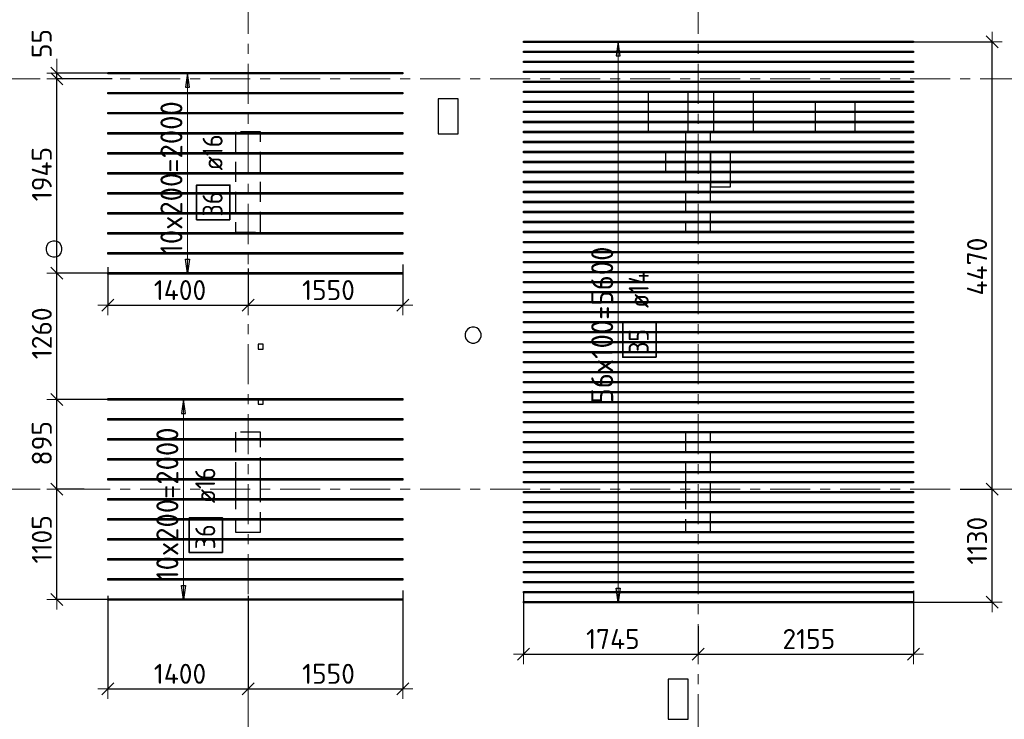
# Model space of a CAD drawing. Header units: metres. Extents: x -38 to 100, y -15 to 19.
# Tile 24 of 63: x 35 to 45, y 1 to 8. Entities that reach past the tile are written whole.
import ezdxf

# ---------------------------------------------------------------- set-up
doc = ezdxf.new("R2010")
doc.units = ezdxf.units.M
doc.header["$PDMODE"] = 65
for name, pattern in [('______11', [0.5, 0.4, -0.05, 0, -0.05]), ('______2', [0.27, 0.2, -0.07]), ('______5', [1.1, 0.8, -0.1, 0.1, -0.1])]:
    doc.linetypes.add(name, pattern=pattern)
for name, color, linetype, lineweight in [('XR$2$Осевая линия (1)', 7, '______5', 13), ('XR$3$Перекрытие (1)', 7, 'Continuous', 35), ('XR$3$Размерная линия (1)', 7, 'Continuous', 13), ('XR$5$Стена (1)', 7, 'Continuous', 35)]:
    doc.layers.add(name, color=color, linetype=linetype, lineweight=lineweight)
doc.layers.add('XR$3$Арм.стержн.Доп. Арм верхн.зоны Х', color=7, linetype='Continuous', lineweight=35, true_color=0x8c8cff)
doc.styles.add('ISOCPEUR', font='txt')
doc.dimstyles.new('DIMSTYLE_3', dxfattribs={"dimtxt": 0.2, "dimasz": 0.2, "dimexe": 0, "dimexo": 0, "dimgap": 0.1, "dimtad": 2, "dimdec": 0, "dimlfac": 1000, "dimrnd": 5, "dimzin": 12, "dimdsep": 46, "dimtxsty": 'ISOCPEUR', "dimblk1": 'ALL_ML_STRICH', "dimblk2": 'ALL_ML_STRICH', "dimsah": 1, "dimcen": 0, "dimclrd": 7, "dimclre": 256, "dimclrt": 7, "dimadec": 0, "dimazin": 0, "dimtfac": 1, "dimtdec": 0, "dimtix": 1, "dimtmove": 2, "dimatfit": 3, "dimfxl": 0, "dimtzin": 0, "dimlwd": 0, "dimlwe": -3, "dimarcsym": 0})
doc.dimstyles.new('DIMSTYLE_6', dxfattribs={"dimtxt": 0.2, "dimasz": 0.2, "dimexe": 0, "dimexo": 0, "dimgap": 0.1, "dimtad": 2, "dimdec": 0, "dimlfac": 1000, "dimrnd": 5, "dimzin": 12, "dimdsep": 46, "dimtxsty": 'ISOCPEUR', "dimblk1": 'ALL_ML_STRICH', "dimblk2": 'ALL_ML_STRICH', "dimsah": 1, "dimcen": 0, "dimclrd": 7, "dimclre": 256, "dimclrt": 7, "dimadec": 0, "dimazin": 0, "dimtfac": 1, "dimtdec": 0, "dimtix": 1, "dimtmove": 2, "dimatfit": 3, "dimfxl": 0, "dimtvp": 1.2, "dimtzin": 0, "dimlwd": 0, "dimlwe": -3, "dimarcsym": 0})

# ---------------------------------------------------------------- blocks, each defined once
blk = doc.blocks.new('ALL_ML_STRICH')
at = {"color": 0, "linetype": 'ByBlock', "lineweight": -2}
for p, q in [((0, -0.5), (0, 0.5)), ((-1, 0), (0.5, 0)), ((-0.3, -0.3), (0.3, 0.3))]:
    blk.add_line(p, q, dxfattribs=at)
blk = doc.blocks.new('*D47')
at = {"layer": 'DEFPOINTS', "color": 7, "linetype": 'Continuous', "lineweight": 13, "transparency": 33554687}
for p in [(44.0908, 3.3), (43.5117, 2.1698), (44.3903, 2.1698)]:
    blk.add_point(p, dxfattribs=at)
at = {"layer": 'XR$3$Размерная линия (1)', "color": 9, "linetype": 'Continuous', "lineweight": -2, "true_color": 0xc7c7c7, "transparency": 33554687}
for p, q in [((44.0708, 3.3), (44.3903, 3.3)), ((43.5317, 2.1698), (44.3903, 2.1698))]:
    blk.add_line(p, q, dxfattribs=at)
at = {"layer": 'XR$3$Размерная линия (1)', "color": 7, "linetype": 'Continuous', "lineweight": -2, "transparency": 33554687}
blk.add_line((44.3903, 2.1698), (44.3903, 3.3), dxfattribs=at)
at = {"layer": 'XR$3$Размерная линия (1)', "color": 7, "linetype": 'Continuous', "lineweight": 13, "transparency": 33554687, "xscale": 0.2, "yscale": 0.2, "zscale": 0.2}
for p, rotation in [((44.3903, 3.3), 90), ((44.3903, 2.1698), 270)]:
    blk.add_blockref('ALL_ML_STRICH', p, dxfattribs=dict(at, rotation=rotation))
at = {"layer": 'XR$3$Размерная линия (1)', "color": 7, "linetype": 'Continuous', "lineweight": 13, "transparency": 33554687, "insert": (44.2403, 2.7849), "char_height": 0.2, "width": 0.8, "attachment_point": 5, "rotation": 90, "style": 'ISOCPEUR'}
blk.add_mtext('\\A1;{1130}', dxfattribs=at)
blk = doc.blocks.new('*D48')
at = {"layer": 'DEFPOINTS', "color": 7, "linetype": 'Continuous', "lineweight": 13, "transparency": 33554687}
for p in [(43.4942, 7.7698), (44.0908, 3.3), (44.3903, 3.3)]:
    blk.add_point(p, dxfattribs=at)
at = {"layer": 'XR$3$Размерная линия (1)', "color": 9, "linetype": 'Continuous', "lineweight": -2, "true_color": 0xc7c7c7, "transparency": 33554687}
for p, q in [((43.5142, 7.7698), (44.3903, 7.7698)), ((44.0708, 3.3), (44.3903, 3.3))]:
    blk.add_line(p, q, dxfattribs=at)
at = {"layer": 'XR$3$Размерная линия (1)', "color": 7, "linetype": 'Continuous', "lineweight": -2, "transparency": 33554687}
blk.add_line((44.3903, 3.3), (44.3903, 7.7698), dxfattribs=at)
at = {"layer": 'XR$3$Размерная линия (1)', "color": 7, "linetype": 'Continuous', "lineweight": 13, "transparency": 33554687, "xscale": 0.2, "yscale": 0.2, "zscale": 0.2}
for p, rotation in [((44.3903, 7.7698), 90), ((44.3903, 3.3), 270)]:
    blk.add_blockref('ALL_ML_STRICH', p, dxfattribs=dict(at, rotation=rotation))
at = {"layer": 'XR$3$Размерная линия (1)', "color": 7, "linetype": 'Continuous', "lineweight": 13, "transparency": 33554687, "insert": (44.2403, 5.5249), "char_height": 0.2, "width": 0.8, "attachment_point": 5, "rotation": 90, "style": 'ISOCPEUR'}
blk.add_mtext('\\A1;{4470}', dxfattribs=at)
blk = doc.blocks.new('*D49')
at = {"layer": 'DEFPOINTS', "color": 7, "linetype": 'Continuous', "lineweight": 13, "transparency": 33554687}
for p in [(39.7057, 2.2935), (41.45, 1.9515), (39.7057, 1.6522)]:
    blk.add_point(p, dxfattribs=at)
at = {"layer": 'XR$3$Размерная линия (1)', "color": 9, "linetype": 'Continuous', "lineweight": -2, "true_color": 0xc7c7c7, "transparency": 33554687}
for p, q in [((39.7057, 2.2735), (39.7057, 1.6522)), ((41.45, 1.9315), (41.45, 1.6522))]:
    blk.add_line(p, q, dxfattribs=at)
at = {"layer": 'XR$3$Размерная линия (1)', "color": 7, "linetype": 'Continuous', "lineweight": -2, "transparency": 33554687}
blk.add_line((39.7057, 1.6522), (41.45, 1.6522), dxfattribs=at)
at = {"layer": 'XR$3$Размерная линия (1)', "color": 7, "linetype": 'Continuous', "lineweight": 13, "transparency": 33554687, "xscale": 0.2, "yscale": 0.2, "zscale": 0.2, "rotation": 180}
blk.add_blockref('ALL_ML_STRICH', (39.7057, 1.6522), dxfattribs=at)
at = {"layer": 'XR$3$Размерная линия (1)', "color": 7, "linetype": 'Continuous', "lineweight": 13, "transparency": 33554687, "xscale": 0.2, "yscale": 0.2, "zscale": 0.2}
blk.add_blockref('ALL_ML_STRICH', (41.45, 1.6522), dxfattribs=at)
at = {"layer": 'XR$3$Размерная линия (1)', "color": 7, "linetype": 'Continuous', "lineweight": 13, "transparency": 33554687, "insert": (40.5978, 1.8022), "char_height": 0.2, "width": 0.8, "attachment_point": 5, "style": 'ISOCPEUR'}
blk.add_mtext('\\A1;{1745}', dxfattribs=at)
blk = doc.blocks.new('*D50')
at = {"layer": 'DEFPOINTS', "color": 7, "linetype": 'Continuous', "lineweight": 13, "transparency": 33554687}
for p in [(43.6057, 2.3042), (41.45, 1.9515), (41.45, 1.6522)]:
    blk.add_point(p, dxfattribs=at)
at = {"layer": 'XR$3$Размерная линия (1)', "color": 9, "linetype": 'Continuous', "lineweight": -2, "true_color": 0xc7c7c7, "transparency": 33554687}
for p, q in [((43.6057, 2.2842), (43.6057, 1.6522)), ((41.45, 1.9315), (41.45, 1.6522))]:
    blk.add_line(p, q, dxfattribs=at)
at = {"layer": 'XR$3$Размерная линия (1)', "color": 7, "linetype": 'Continuous', "lineweight": -2, "transparency": 33554687}
blk.add_line((41.45, 1.6522), (43.6057, 1.6522), dxfattribs=at)
at = {"layer": 'XR$3$Размерная линия (1)', "color": 7, "linetype": 'Continuous', "lineweight": 13, "transparency": 33554687, "xscale": 0.2, "yscale": 0.2, "zscale": 0.2, "rotation": 180}
blk.add_blockref('ALL_ML_STRICH', (41.45, 1.6522), dxfattribs=at)
at = {"layer": 'XR$3$Размерная линия (1)', "color": 7, "linetype": 'Continuous', "lineweight": 13, "transparency": 33554687, "xscale": 0.2, "yscale": 0.2, "zscale": 0.2}
blk.add_blockref('ALL_ML_STRICH', (43.6057, 1.6522), dxfattribs=at)
at = {"layer": 'XR$3$Размерная линия (1)', "color": 7, "linetype": 'Continuous', "lineweight": 13, "transparency": 33554687, "insert": (42.5578, 1.8022), "char_height": 0.2, "width": 0.8, "attachment_point": 5, "style": 'ISOCPEUR'}
blk.add_mtext('\\A1;{2155}', dxfattribs=at)
blk = doc.blocks.new('*D51')
at = {"layer": 'DEFPOINTS', "color": 7, "linetype": 'Continuous', "lineweight": 13, "transparency": 33554687}
for p in [(35.548, 2.2533), (36.95, 2.2533), (35.548, 1.3046)]:
    blk.add_point(p, dxfattribs=at)
at = {"layer": 'XR$3$Размерная линия (1)', "color": 9, "linetype": 'Continuous', "lineweight": -2, "true_color": 0xc7c7c7, "transparency": 33554687}
for p, q in [((35.548, 2.2333), (35.548, 1.3046)), ((36.95, 2.2333), (36.95, 1.3046))]:
    blk.add_line(p, q, dxfattribs=at)
at = {"layer": 'XR$3$Размерная линия (1)', "color": 7, "linetype": 'Continuous', "lineweight": -2, "transparency": 33554687}
blk.add_line((35.548, 1.3046), (36.95, 1.3046), dxfattribs=at)
at = {"layer": 'XR$3$Размерная линия (1)', "color": 7, "linetype": 'Continuous', "lineweight": 13, "transparency": 33554687, "xscale": 0.2, "yscale": 0.2, "zscale": 0.2, "rotation": 180}
blk.add_blockref('ALL_ML_STRICH', (35.548, 1.3046), dxfattribs=at)
at = {"layer": 'XR$3$Размерная линия (1)', "color": 7, "linetype": 'Continuous', "lineweight": 13, "transparency": 33554687, "xscale": 0.2, "yscale": 0.2, "zscale": 0.2}
blk.add_blockref('ALL_ML_STRICH', (36.95, 1.3046), dxfattribs=at)
at = {"layer": 'XR$3$Размерная линия (1)', "color": 7, "linetype": 'Continuous', "lineweight": 13, "transparency": 33554687, "insert": (36.269, 1.4546), "char_height": 0.2, "width": 0.8, "attachment_point": 5, "style": 'ISOCPEUR'}
blk.add_mtext('\\A1;{1400}', dxfattribs=at)
blk = doc.blocks.new('*D52')
at = {"layer": 'DEFPOINTS', "color": 7, "linetype": 'Continuous', "lineweight": 13, "transparency": 33554687}
for p in [(38.498, 2.3067), (36.95, 2.2533), (36.95, 1.3046)]:
    blk.add_point(p, dxfattribs=at)
at = {"layer": 'XR$3$Размерная линия (1)', "color": 9, "linetype": 'Continuous', "lineweight": -2, "true_color": 0xc7c7c7, "transparency": 33554687}
for p, q in [((38.498, 2.2867), (38.498, 1.3046)), ((36.95, 2.2333), (36.95, 1.3046))]:
    blk.add_line(p, q, dxfattribs=at)
at = {"layer": 'XR$3$Размерная линия (1)', "color": 7, "linetype": 'Continuous', "lineweight": -2, "transparency": 33554687}
blk.add_line((36.95, 1.3046), (38.498, 1.3046), dxfattribs=at)
at = {"layer": 'XR$3$Размерная линия (1)', "color": 7, "linetype": 'Continuous', "lineweight": 13, "transparency": 33554687, "xscale": 0.2, "yscale": 0.2, "zscale": 0.2, "rotation": 180}
blk.add_blockref('ALL_ML_STRICH', (36.95, 1.3046), dxfattribs=at)
at = {"layer": 'XR$3$Размерная линия (1)', "color": 7, "linetype": 'Continuous', "lineweight": 13, "transparency": 33554687, "xscale": 0.2, "yscale": 0.2, "zscale": 0.2}
blk.add_blockref('ALL_ML_STRICH', (38.498, 1.3046), dxfattribs=at)
at = {"layer": 'XR$3$Размерная линия (1)', "color": 7, "linetype": 'Continuous', "lineweight": 13, "transparency": 33554687, "insert": (37.754, 1.4546), "char_height": 0.2, "width": 0.8, "attachment_point": 5, "style": 'ISOCPEUR'}
blk.add_mtext('\\A1;{1550}', dxfattribs=at)
blk = doc.blocks.new('*D53')
at = {"layer": 'DEFPOINTS', "color": 7, "linetype": 'Continuous', "lineweight": 13, "transparency": 33554687}
for p in [(35.548, 5.5402), (36.95, 5.5268), (35.548, 5.1393)]:
    blk.add_point(p, dxfattribs=at)
at = {"layer": 'XR$3$Размерная линия (1)', "color": 9, "linetype": 'Continuous', "lineweight": -2, "true_color": 0xc7c7c7, "transparency": 33554687}
for p, q in [((35.548, 5.5202), (35.548, 5.1393)), ((36.95, 5.5068), (36.95, 5.1393))]:
    blk.add_line(p, q, dxfattribs=at)
at = {"layer": 'XR$3$Размерная линия (1)', "color": 7, "linetype": 'Continuous', "lineweight": -2, "transparency": 33554687}
blk.add_line((35.548, 5.1393), (36.95, 5.1393), dxfattribs=at)
at = {"layer": 'XR$3$Размерная линия (1)', "color": 7, "linetype": 'Continuous', "lineweight": 13, "transparency": 33554687, "xscale": 0.2, "yscale": 0.2, "zscale": 0.2, "rotation": 180}
blk.add_blockref('ALL_ML_STRICH', (35.548, 5.1393), dxfattribs=at)
at = {"layer": 'XR$3$Размерная линия (1)', "color": 7, "linetype": 'Continuous', "lineweight": 13, "transparency": 33554687, "xscale": 0.2, "yscale": 0.2, "zscale": 0.2}
blk.add_blockref('ALL_ML_STRICH', (36.95, 5.1393), dxfattribs=at)
at = {"layer": 'XR$3$Размерная линия (1)', "color": 7, "linetype": 'Continuous', "lineweight": 13, "transparency": 33554687, "insert": (36.269, 5.2893), "char_height": 0.2, "width": 0.8, "attachment_point": 5, "style": 'ISOCPEUR'}
blk.add_mtext('\\A1;{1400}', dxfattribs=at)
blk = doc.blocks.new('*D54')
at = {"layer": 'DEFPOINTS', "color": 7, "linetype": 'Continuous', "lineweight": 13, "transparency": 33554687}
for p in [(36.95, 5.5268), (38.498, 5.5669), (36.95, 5.1393)]:
    blk.add_point(p, dxfattribs=at)
at = {"layer": 'XR$3$Размерная линия (1)', "color": 9, "linetype": 'Continuous', "lineweight": -2, "true_color": 0xc7c7c7, "transparency": 33554687}
for p, q in [((38.498, 5.5469), (38.498, 5.1393)), ((36.95, 5.5068), (36.95, 5.1393))]:
    blk.add_line(p, q, dxfattribs=at)
at = {"layer": 'XR$3$Размерная линия (1)', "color": 7, "linetype": 'Continuous', "lineweight": -2, "transparency": 33554687}
blk.add_line((36.95, 5.1393), (38.498, 5.1393), dxfattribs=at)
at = {"layer": 'XR$3$Размерная линия (1)', "color": 7, "linetype": 'Continuous', "lineweight": 13, "transparency": 33554687, "xscale": 0.2, "yscale": 0.2, "zscale": 0.2, "rotation": 180}
blk.add_blockref('ALL_ML_STRICH', (36.95, 5.1393), dxfattribs=at)
at = {"layer": 'XR$3$Размерная линия (1)', "color": 7, "linetype": 'Continuous', "lineweight": 13, "transparency": 33554687, "xscale": 0.2, "yscale": 0.2, "zscale": 0.2}
blk.add_blockref('ALL_ML_STRICH', (38.498, 5.1393), dxfattribs=at)
at = {"layer": 'XR$3$Размерная линия (1)', "color": 7, "linetype": 'Continuous', "lineweight": 13, "transparency": 33554687, "insert": (37.754, 5.2893), "char_height": 0.2, "width": 0.8, "attachment_point": 5, "style": 'ISOCPEUR'}
blk.add_mtext('\\A1;{1550}', dxfattribs=at)
blk = doc.blocks.new('*D172')
at = {"layer": 'DEFPOINTS', "color": 7, "linetype": 'Continuous', "lineweight": 13, "transparency": 33554687}
for p in [(35.3312, 3.3), (35.0372, 2.1975), (35.6143, 2.1975)]:
    blk.add_point(p, dxfattribs=at)
at = {"layer": 'XR$3$Размерная линия (1)', "color": 9, "linetype": 'Continuous', "lineweight": -2, "true_color": 0xc7c7c7, "transparency": 33554687}
for p, q in [((35.3112, 3.3), (35.0372, 3.3)), ((35.5943, 2.1975), (35.0372, 2.1975))]:
    blk.add_line(p, q, dxfattribs=at)
at = {"layer": 'XR$3$Размерная линия (1)', "color": 7, "linetype": 'Continuous', "lineweight": -2, "transparency": 33554687}
blk.add_line((35.0372, 2.1975), (35.0372, 3.3), dxfattribs=at)
at = {"layer": 'XR$3$Размерная линия (1)', "color": 7, "linetype": 'Continuous', "lineweight": 13, "transparency": 33554687, "xscale": 0.2, "yscale": 0.2, "zscale": 0.2}
for p, rotation in [((35.0372, 3.3), 90), ((35.0372, 2.1975), 270)]:
    blk.add_blockref('ALL_ML_STRICH', p, dxfattribs=dict(at, rotation=rotation))
at = {"layer": 'XR$3$Размерная линия (1)', "color": 7, "linetype": 'Continuous', "lineweight": 13, "transparency": 33554687, "insert": (34.8872, 2.7987), "char_height": 0.2, "width": 0.8, "attachment_point": 5, "rotation": 90, "style": 'ISOCPEUR'}
blk.add_mtext('\\A1;{1105}', dxfattribs=at)
blk = doc.blocks.new('*D173')
at = {"layer": 'DEFPOINTS', "color": 7, "linetype": 'Continuous', "lineweight": 13, "transparency": 33554687}
for p in [(35.639, 4.1975), (35.0372, 3.3), (35.3312, 3.3)]:
    blk.add_point(p, dxfattribs=at)
at = {"layer": 'XR$3$Размерная линия (1)', "color": 9, "linetype": 'Continuous', "lineweight": -2, "true_color": 0xc7c7c7, "transparency": 33554687}
for p, q in [((35.619, 4.1975), (35.0372, 4.1975)), ((35.3112, 3.3), (35.0372, 3.3))]:
    blk.add_line(p, q, dxfattribs=at)
at = {"layer": 'XR$3$Размерная линия (1)', "color": 7, "linetype": 'Continuous', "lineweight": -2, "transparency": 33554687}
blk.add_line((35.0372, 3.3), (35.0372, 4.1975), dxfattribs=at)
at = {"layer": 'XR$3$Размерная линия (1)', "color": 7, "linetype": 'Continuous', "lineweight": 13, "transparency": 33554687, "xscale": 0.2, "yscale": 0.2, "zscale": 0.2}
for p, rotation in [((35.0372, 4.1975), 90), ((35.0372, 3.3), 270)]:
    blk.add_blockref('ALL_ML_STRICH', p, dxfattribs=dict(at, rotation=rotation))
at = {"layer": 'XR$3$Размерная линия (1)', "color": 7, "linetype": 'Continuous', "lineweight": 13, "transparency": 33554687, "insert": (34.8872, 3.7587), "char_height": 0.2, "width": 0.6, "attachment_point": 5, "rotation": 90, "style": 'ISOCPEUR'}
blk.add_mtext('\\A1;{895}', dxfattribs=at)
blk = doc.blocks.new('*D174')
at = {"layer": 'DEFPOINTS', "color": 7, "linetype": 'Continuous', "lineweight": 13, "transparency": 33554687}
for p in [(35.6514, 5.4575), (35.0372, 4.1975), (35.639, 4.1975)]:
    blk.add_point(p, dxfattribs=at)
at = {"layer": 'XR$3$Размерная линия (1)', "color": 9, "linetype": 'Continuous', "lineweight": -2, "true_color": 0xc7c7c7, "transparency": 33554687}
for p, q in [((35.6314, 5.4575), (35.0372, 5.4575)), ((35.619, 4.1975), (35.0372, 4.1975))]:
    blk.add_line(p, q, dxfattribs=at)
at = {"layer": 'XR$3$Размерная линия (1)', "color": 7, "linetype": 'Continuous', "lineweight": -2, "transparency": 33554687}
blk.add_line((35.0372, 4.1975), (35.0372, 5.4575), dxfattribs=at)
at = {"layer": 'XR$3$Размерная линия (1)', "color": 7, "linetype": 'Continuous', "lineweight": 13, "transparency": 33554687, "xscale": 0.2, "yscale": 0.2, "zscale": 0.2}
for p, rotation in [((35.0372, 5.4575), 90), ((35.0372, 4.1975), 270)]:
    blk.add_blockref('ALL_ML_STRICH', p, dxfattribs=dict(at, rotation=rotation))
at = {"layer": 'XR$3$Размерная линия (1)', "color": 7, "linetype": 'Continuous', "lineweight": 13, "transparency": 33554687, "insert": (34.8872, 4.8575), "char_height": 0.2, "width": 0.8, "attachment_point": 5, "rotation": 90, "style": 'ISOCPEUR'}
blk.add_mtext('\\A1;{1260}', dxfattribs=at)
blk = doc.blocks.new('*D175')
at = {"layer": 'DEFPOINTS', "color": 7, "linetype": 'Continuous', "lineweight": 13, "transparency": 33554687}
for p in [(35.6107, 7.4), (35.0372, 5.4575), (35.6514, 5.4575)]:
    blk.add_point(p, dxfattribs=at)
at = {"layer": 'XR$3$Размерная линия (1)', "color": 9, "linetype": 'Continuous', "lineweight": -2, "true_color": 0xc7c7c7, "transparency": 33554687}
for p, q in [((35.5907, 7.4), (35.0372, 7.4)), ((35.6314, 5.4575), (35.0372, 5.4575))]:
    blk.add_line(p, q, dxfattribs=at)
at = {"layer": 'XR$3$Размерная линия (1)', "color": 7, "linetype": 'Continuous', "lineweight": -2, "transparency": 33554687}
blk.add_line((35.0372, 5.4575), (35.0372, 7.4), dxfattribs=at)
at = {"layer": 'XR$3$Размерная линия (1)', "color": 7, "linetype": 'Continuous', "lineweight": 13, "transparency": 33554687, "xscale": 0.2, "yscale": 0.2, "zscale": 0.2}
for p, rotation in [((35.0372, 7.4), 90), ((35.0372, 5.4575), 270)]:
    blk.add_blockref('ALL_ML_STRICH', p, dxfattribs=dict(at, rotation=rotation))
at = {"layer": 'XR$3$Размерная линия (1)', "color": 7, "linetype": 'Continuous', "lineweight": 13, "transparency": 33554687, "insert": (34.8872, 6.4487), "char_height": 0.2, "width": 0.8, "attachment_point": 5, "rotation": 90, "style": 'ISOCPEUR'}
blk.add_mtext('\\A1;{1945}', dxfattribs=at)
blk = doc.blocks.new('*D176')
at = {"layer": 'DEFPOINTS', "color": 7, "linetype": 'Continuous', "lineweight": 13, "transparency": 33554687}
for p in [(35.0372, 7.4), (35.6107, 7.4575), (35.6107, 7.4)]:
    blk.add_point(p, dxfattribs=at)
at = {"layer": 'XR$3$Размерная линия (1)', "color": 9, "linetype": 'Continuous', "lineweight": -2, "true_color": 0xc7c7c7, "transparency": 33554687}
for p, q in [((35.5907, 7.4575), (35.0372, 7.4575)), ((35.5907, 7.4), (35.0372, 7.4))]:
    blk.add_line(p, q, dxfattribs=at)
at = {"layer": 'XR$3$Размерная линия (1)', "color": 7, "linetype": 'Continuous', "lineweight": -2, "transparency": 33554687}
blk.add_line((35.0372, 7.4), (35.0372, 7.4575), dxfattribs=at)
at = {"layer": 'XR$3$Размерная линия (1)', "color": 7, "linetype": 'Continuous', "lineweight": 13, "transparency": 33554687, "xscale": 0.2, "yscale": 0.2, "zscale": 0.2}
for p, rotation in [((35.0372, 7.4), 270), ((35.0372, 7.4575), 90)]:
    blk.add_blockref('ALL_ML_STRICH', p, dxfattribs=dict(at, rotation=rotation))
at = {"layer": 'XR$3$Размерная линия (1)', "color": 7, "linetype": 'Continuous', "lineweight": 13, "transparency": 33554687, "insert": (34.8855, 7.7535), "char_height": 0.2, "width": 0.4, "attachment_point": 5, "rotation": 90, "style": 'ISOCPEUR'}
blk.add_mtext('\\A1;{55}', dxfattribs=at)

msp = doc.modelspace()

# ---------------------------------------------------------------- linework, layer by layer
at = {"layer": 'XR$2$Осевая линия (1)', "color": 253, "linetype": '______11', "lineweight": 13, "true_color": 0xa0a0a0, "transparency": 33554687}
for p, q in [((36.95, -2.65), (36.95, 8.76)), ((41.45, -2.65), (41.45, 8.13)), ((-2.63, 7.4), (62.6, 7.4)), ((-2.63, 3.3), (62.6, 3.3))]:
    msp.add_line(p, q, dxfattribs=at)
at = {"layer": 'XR$3$Арм.стержн.Доп. Арм верхн.зоны Х', "color": 253, "linetype": 'Continuous', "lineweight": -3, "true_color": 0xa0a0a0, "transparency": 33554687}
for p, q in [((40.6514, 7.7698), (40.5514, 7.7698)), ((40.6514, 7.7698), (40.7514, 7.7698)), ((36.3434, 7.4575), (36.2434, 7.4575)), ((36.3434, 7.4575), (36.4434, 7.4575)), ((36.3434, 5.4575), (36.2434, 5.4575)), ((36.3434, 5.4575), (36.4434, 5.4575)), ((36.3027, 4.1975), (36.2027, 4.1975)), ((36.3027, 4.1975), (36.4027, 4.1975)), ((36.3027, 2.1975), (36.2027, 2.1975)), ((36.3027, 2.1975), (36.4027, 2.1975)), ((40.6514, 2.1698), (40.5514, 2.1698)), ((40.6514, 2.1698), (40.7514, 2.1698))]:
    msp.add_line(p, q, dxfattribs=at)
at = {"layer": 'XR$3$Арм.стержн.Доп. Арм верхн.зоны Х', "color": 7, "linetype": 'Continuous', "lineweight": 25, "transparency": 33554687}
for p, q in [((40.6514, 7.7698), (40.6314, 7.6298)), ((40.6714, 7.6298), (40.6514, 7.7698)), ((40.6314, 7.6298), (40.6714, 7.6298)), ((36.3434, 7.4575), (36.3234, 7.3175)), ((36.3634, 7.3175), (36.3434, 7.4575)), ((36.3234, 7.3175), (36.3634, 7.3175)), ((36.3434, 5.4575), (36.3234, 5.5975)), ((36.3234, 5.5975), (36.3634, 5.5975)), ((36.3634, 5.5975), (36.3434, 5.4575)), ((36.3027, 4.1975), (36.2827, 4.0575)), ((36.3227, 4.0575), (36.3027, 4.1975)), ((36.2827, 4.0575), (36.3227, 4.0575)), ((36.3027, 2.1975), (36.2827, 2.3375)), ((36.2827, 2.3375), (36.3227, 2.3375)), ((36.3227, 2.3375), (36.3027, 2.1975)), ((40.6514, 2.1698), (40.6314, 2.3098)), ((40.6314, 2.3098), (40.6714, 2.3098)), ((40.6714, 2.3098), (40.6514, 2.1698))]:
    msp.add_line(p, q, dxfattribs=at)
at = {"layer": 'XR$3$Арм.стержн.Доп. Арм верхн.зоны Х', "color": 7, "linetype": 'Continuous', "lineweight": 13, "transparency": 33554687}
for p, q in [((40.6514, 7.7698), (40.6514, 7.7698)), ((40.6514, 2.1698), (40.6514, 7.7698)), ((36.3434, 7.4575), (36.3434, 7.4575)), ((36.3434, 5.4575), (36.3434, 7.4575)), ((36.3434, 5.4575), (36.3434, 5.4575)), ((36.3027, 4.1975), (36.3027, 4.1975)), ((36.3027, 2.1975), (36.3027, 4.1975)), ((36.3027, 2.1975), (36.3027, 2.1975)), ((40.6514, 2.1698), (40.6514, 2.1698))]:
    msp.add_line(p, q, dxfattribs=at)
at = {"layer": 'XR$3$Арм.стержн.Доп. Арм верхн.зоны Х', "color": 7, "linetype": 'Continuous', "lineweight": 25, "transparency": 33554687}
for points in [[(43.6057, 7.7628), (39.7057, 7.7628), (39.7057, 7.7768), (43.6057, 7.7768), (43.6057, 7.7628)], [(43.6057, 7.6628), (39.7057, 7.6628), (39.7057, 7.6768), (43.6057, 7.6768), (43.6057, 7.6628)], [(43.6057, 7.5628), (39.7057, 7.5628), (39.7057, 7.5768), (43.6057, 7.5768), (43.6057, 7.5628)], [(38.498, 7.4495), (35.548, 7.4495), (35.548, 7.4655), (38.498, 7.4655), (38.498, 7.4495)], [(43.6057, 7.4628), (39.7057, 7.4628), (39.7057, 7.4768), (43.6057, 7.4768), (43.6057, 7.4628)], [(43.6057, 7.3628), (39.7057, 7.3628), (39.7057, 7.3768), (43.6057, 7.3768), (43.6057, 7.3628)], [(38.498, 7.2495), (35.548, 7.2495), (35.548, 7.2655), (38.498, 7.2655), (38.498, 7.2495)], [(43.6057, 7.2628), (39.7057, 7.2628), (39.7057, 7.2768), (43.6057, 7.2768), (43.6057, 7.2628)], [(43.6057, 7.1628), (39.7057, 7.1628), (39.7057, 7.1768), (43.6057, 7.1768), (43.6057, 7.1628)], [(38.498, 7.0495), (35.548, 7.0495), (35.548, 7.0655), (38.498, 7.0655), (38.498, 7.0495)], [(43.6057, 7.0628), (39.7057, 7.0628), (39.7057, 7.0768), (43.6057, 7.0768), (43.6057, 7.0628)], [(43.6057, 6.9628), (39.7057, 6.9628), (39.7057, 6.9768), (43.6057, 6.9768), (43.6057, 6.9628)], [(38.498, 6.8495), (35.548, 6.8495), (35.548, 6.8655), (38.498, 6.8655), (38.498, 6.8495)], [(43.6057, 6.8628), (39.7057, 6.8628), (39.7057, 6.8768), (43.6057, 6.8768), (43.6057, 6.8628)], [(43.6057, 6.7628), (39.7057, 6.7628), (39.7057, 6.7768), (43.6057, 6.7768), (43.6057, 6.7628)], [(38.498, 6.6495), (35.548, 6.6495), (35.548, 6.6655), (38.498, 6.6655), (38.498, 6.6495)], [(43.6057, 6.6628), (39.7057, 6.6628), (39.7057, 6.6768), (43.6057, 6.6768), (43.6057, 6.6628)], [(43.6057, 6.5628), (39.7057, 6.5628), (39.7057, 6.5768), (43.6057, 6.5768), (43.6057, 6.5628)], [(38.498, 6.4495), (35.548, 6.4495), (35.548, 6.4655), (38.498, 6.4655), (38.498, 6.4495)], [(43.6057, 6.4628), (39.7057, 6.4628), (39.7057, 6.4768), (43.6057, 6.4768), (43.6057, 6.4628)], [(43.6057, 6.3628), (39.7057, 6.3628), (39.7057, 6.3768), (43.6057, 6.3768), (43.6057, 6.3628)], [(38.498, 6.2495), (35.548, 6.2495), (35.548, 6.2655), (38.498, 6.2655), (38.498, 6.2495)], [(43.6057, 6.2628), (39.7057, 6.2628), (39.7057, 6.2768), (43.6057, 6.2768), (43.6057, 6.2628)], [(43.6057, 6.1628), (39.7057, 6.1628), (39.7057, 6.1768), (43.6057, 6.1768), (43.6057, 6.1628)], [(38.498, 6.0495), (35.548, 6.0495), (35.548, 6.0655), (38.498, 6.0655), (38.498, 6.0495)], [(43.6057, 6.0628), (39.7057, 6.0628), (39.7057, 6.0768), (43.6057, 6.0768), (43.6057, 6.0628)], [(43.6057, 5.9628), (39.7057, 5.9628), (39.7057, 5.9768), (43.6057, 5.9768), (43.6057, 5.9628)], [(38.498, 5.8495), (35.548, 5.8495), (35.548, 5.8655), (38.498, 5.8655), (38.498, 5.8495)], [(43.6057, 5.8628), (39.7057, 5.8628), (39.7057, 5.8768), (43.6057, 5.8768), (43.6057, 5.8628)], [(43.6057, 5.7628), (39.7057, 5.7628), (39.7057, 5.7768), (43.6057, 5.7768), (43.6057, 5.7628)], [(38.498, 5.6495), (35.548, 5.6495), (35.548, 5.6655), (38.498, 5.6655), (38.498, 5.6495)], [(43.6057, 5.6628), (39.7057, 5.6628), (39.7057, 5.6768), (43.6057, 5.6768), (43.6057, 5.6628)], [(43.6057, 5.5628), (39.7057, 5.5628), (39.7057, 5.5768), (43.6057, 5.5768), (43.6057, 5.5628)], [(38.498, 5.4495), (35.548, 5.4495), (35.548, 5.4655), (38.498, 5.4655), (38.498, 5.4495)], [(43.6057, 5.4628), (39.7057, 5.4628), (39.7057, 5.4768), (43.6057, 5.4768), (43.6057, 5.4628)], [(43.6057, 5.3628), (39.7057, 5.3628), (39.7057, 5.3768), (43.6057, 5.3768), (43.6057, 5.3628)], [(43.6057, 5.2628), (39.7057, 5.2628), (39.7057, 5.2768), (43.6057, 5.2768), (43.6057, 5.2628)], [(43.6057, 5.1628), (39.7057, 5.1628), (39.7057, 5.1768), (43.6057, 5.1768), (43.6057, 5.1628)], [(43.6057, 5.0628), (39.7057, 5.0628), (39.7057, 5.0768), (43.6057, 5.0768), (43.6057, 5.0628)], [(43.6057, 4.9628), (39.7057, 4.9628), (39.7057, 4.9768), (43.6057, 4.9768), (43.6057, 4.9628)], [(43.6057, 4.8628), (39.7057, 4.8628), (39.7057, 4.8768), (43.6057, 4.8768), (43.6057, 4.8628)], [(43.6057, 4.7628), (39.7057, 4.7628), (39.7057, 4.7768), (43.6057, 4.7768), (43.6057, 4.7628)], [(43.6057, 4.6628), (39.7057, 4.6628), (39.7057, 4.6768), (43.6057, 4.6768), (43.6057, 4.6628)], [(43.6057, 4.5628), (39.7057, 4.5628), (39.7057, 4.5768), (43.6057, 4.5768), (43.6057, 4.5628)], [(43.6057, 4.4628), (39.7057, 4.4628), (39.7057, 4.4768), (43.6057, 4.4768), (43.6057, 4.4628)], [(43.6057, 4.3628), (39.7057, 4.3628), (39.7057, 4.3768), (43.6057, 4.3768), (43.6057, 4.3628)], [(43.6057, 4.2628), (39.7057, 4.2628), (39.7057, 4.2768), (43.6057, 4.2768), (43.6057, 4.2628)], [(38.498, 4.1895), (35.548, 4.1895), (35.548, 4.2055), (38.498, 4.2055), (38.498, 4.1895)], [(43.6057, 4.1628), (39.7057, 4.1628), (39.7057, 4.1768), (43.6057, 4.1768), (43.6057, 4.1628)], [(43.6057, 4.0628), (39.7057, 4.0628), (39.7057, 4.0768), (43.6057, 4.0768), (43.6057, 4.0628)], [(38.498, 3.9895), (35.548, 3.9895), (35.548, 4.0055), (38.498, 4.0055), (38.498, 3.9895)], [(43.6057, 3.9628), (39.7057, 3.9628), (39.7057, 3.9768), (43.6057, 3.9768), (43.6057, 3.9628)], [(43.6057, 3.8628), (39.7057, 3.8628), (39.7057, 3.8768), (43.6057, 3.8768), (43.6057, 3.8628)], [(38.498, 3.7895), (35.548, 3.7895), (35.548, 3.8055), (38.498, 3.8055), (38.498, 3.7895)], [(43.6057, 3.7628), (39.7057, 3.7628), (39.7057, 3.7768), (43.6057, 3.7768), (43.6057, 3.7628)], [(43.6057, 3.6628), (39.7057, 3.6628), (39.7057, 3.6768), (43.6057, 3.6768), (43.6057, 3.6628)], [(38.498, 3.5895), (35.548, 3.5895), (35.548, 3.6055), (38.498, 3.6055), (38.498, 3.5895)], [(43.6057, 3.5628), (39.7057, 3.5628), (39.7057, 3.5768), (43.6057, 3.5768), (43.6057, 3.5628)], [(43.6057, 3.4628), (39.7057, 3.4628), (39.7057, 3.4768), (43.6057, 3.4768), (43.6057, 3.4628)], [(38.498, 3.3895), (35.548, 3.3895), (35.548, 3.4055), (38.498, 3.4055), (38.498, 3.3895)], [(43.6057, 3.3628), (39.7057, 3.3628), (39.7057, 3.3768), (43.6057, 3.3768), (43.6057, 3.3628)], [(43.6057, 3.2628), (39.7057, 3.2628), (39.7057, 3.2768), (43.6057, 3.2768), (43.6057, 3.2628)], [(38.498, 3.1895), (35.548, 3.1895), (35.548, 3.2055), (38.498, 3.2055), (38.498, 3.1895)], [(43.6057, 3.1628), (39.7057, 3.1628), (39.7057, 3.1768), (43.6057, 3.1768), (43.6057, 3.1628)], [(43.6057, 3.0628), (39.7057, 3.0628), (39.7057, 3.0768), (43.6057, 3.0768), (43.6057, 3.0628)], [(38.498, 2.9895), (35.548, 2.9895), (35.548, 3.0055), (38.498, 3.0055), (38.498, 2.9895)], [(43.6057, 2.9628), (39.7057, 2.9628), (39.7057, 2.9768), (43.6057, 2.9768), (43.6057, 2.9628)], [(43.6057, 2.8628), (39.7057, 2.8628), (39.7057, 2.8768), (43.6057, 2.8768), (43.6057, 2.8628)], [(38.498, 2.7895), (35.548, 2.7895), (35.548, 2.8055), (38.498, 2.8055), (38.498, 2.7895)], [(43.6057, 2.7628), (39.7057, 2.7628), (39.7057, 2.7768), (43.6057, 2.7768), (43.6057, 2.7628)], [(43.6057, 2.6628), (39.7057, 2.6628), (39.7057, 2.6768), (43.6057, 2.6768), (43.6057, 2.6628)], [(38.498, 2.5895), (35.548, 2.5895), (35.548, 2.6055), (38.498, 2.6055), (38.498, 2.5895)], [(43.6057, 2.5628), (39.7057, 2.5628), (39.7057, 2.5768), (43.6057, 2.5768), (43.6057, 2.5628)], [(43.6057, 2.4628), (39.7057, 2.4628), (39.7057, 2.4768), (43.6057, 2.4768), (43.6057, 2.4628)], [(38.498, 2.3895), (35.548, 2.3895), (35.548, 2.4055), (38.498, 2.4055), (38.498, 2.3895)], [(43.6057, 2.3628), (39.7057, 2.3628), (39.7057, 2.3768), (43.6057, 2.3768), (43.6057, 2.3628)], [(43.6057, 2.2628), (39.7057, 2.2628), (39.7057, 2.2768), (43.6057, 2.2768), (43.6057, 2.2628)], [(38.498, 2.1895), (35.548, 2.1895), (35.548, 2.2055), (38.498, 2.2055), (38.498, 2.1895)], [(43.6057, 2.1628), (39.7057, 2.1628), (39.7057, 2.1768), (43.6057, 2.1768), (43.6057, 2.1628)]]:
    msp.add_lwpolyline(points, dxfattribs=at)
at = {"layer": 'XR$3$Арм.стержн.Доп. Арм верхн.зоны Х', "color": 7, "linetype": 'Continuous', "lineweight": 35, "transparency": 33554687}
for points in [[(36.7685, 5.9921), (36.7685, 6.3388), (36.4351, 6.3388), (36.4351, 5.9921), (36.7685, 5.9921)], [(41.03, 4.6179), (41.03, 4.9646), (40.6966, 4.9646), (40.6966, 4.6179), (41.03, 4.6179)], [(36.6949, 2.666), (36.6949, 3.0126), (36.3616, 3.0126), (36.3616, 2.666), (36.6949, 2.666)]]:
    msp.add_lwpolyline(points, dxfattribs=at)
at = {"layer": 'XR$3$Перекрытие (1)', "color": 7, "linetype": 'Continuous', "lineweight": 25, "transparency": 33554687}
for p, q in [((38.85, 7.2), (38.85, 6.85)), ((39.05, 7.2), (38.85, 7.2)), ((39.05, 6.85), (39.05, 7.2)), ((40.95, 7.27), (40.95, 6.87)), ((41.35, 7.27), (40.95, 7.27)), ((41.35, 6.87), (41.35, 7.27)), ((41.605, 7.27), (41.605, 6.87)), ((42.005, 7.27), (41.605, 7.27)), ((42.005, 6.87), (42.005, 7.27)), ((42.62, 7.17), (42.62, 6.87)), ((43.02, 7.17), (42.62, 7.17)), ((43.02, 6.87), (43.02, 7.17)), ((38.85, 6.85), (39.05, 6.85)), ((40.95, 6.87), (41.35, 6.87)), ((41.605, 6.87), (42.005, 6.87)), ((42.62, 6.87), (43.02, 6.87)), ((41.1259, 6.67), (41.1259, 6.47)), ((41.3259, 6.67), (41.1259, 6.67)), ((41.3259, 6.47), (41.3259, 6.67)), ((41.575, 6.67), (41.575, 6.32)), ((41.775, 6.67), (41.575, 6.67)), ((41.775, 6.32), (41.775, 6.67)), ((41.1259, 6.47), (41.3259, 6.47)), ((41.575, 6.32), (41.775, 6.32)), ((34.9373, 5.7366), (34.9295, 5.7126)), ((34.9295, 5.7126), (34.9295, 5.6874)), ((34.9521, 5.757), (34.9373, 5.7366)), ((34.9725, 5.7719), (34.9521, 5.757)), ((34.9965, 5.7797), (34.9725, 5.7719)), ((35.0218, 5.7797), (34.9965, 5.7797)), ((35.0458, 5.7719), (35.0218, 5.7797)), ((35.0662, 5.757), (35.0458, 5.7719)), ((35.081, 5.7366), (35.0662, 5.757)), ((35.0888, 5.7126), (35.081, 5.7366)), ((35.0888, 5.6874), (35.0888, 5.7126)), ((34.9295, 5.6874), (34.9373, 5.6634)), ((34.9373, 5.6634), (34.9521, 5.643)), ((34.9521, 5.643), (34.9725, 5.6281)), ((34.9725, 5.6281), (34.9965, 5.6203)), ((34.9965, 5.6203), (35.0218, 5.6203)), ((35.0218, 5.6203), (35.0458, 5.6281)), ((35.0458, 5.6281), (35.0662, 5.643)), ((35.0662, 5.643), (35.081, 5.6634)), ((35.081, 5.6634), (35.0888, 5.6874)), ((39.1281, 4.8763), (39.1203, 4.8523)), ((39.1203, 4.8523), (39.1203, 4.8271)), ((39.1203, 4.8271), (39.1281, 4.8031)), ((39.143, 4.8967), (39.1281, 4.8763)), ((39.1634, 4.9116), (39.143, 4.8967)), ((39.1874, 4.9194), (39.1634, 4.9116)), ((39.2126, 4.9194), (39.1874, 4.9194)), ((39.2366, 4.9116), (39.2126, 4.9194)), ((39.257, 4.8967), (39.2366, 4.9116)), ((39.2719, 4.8763), (39.257, 4.8967)), ((39.2797, 4.8523), (39.2719, 4.8763)), ((39.2719, 4.8031), (39.2797, 4.8271)), ((39.2797, 4.8271), (39.2797, 4.8523)), ((37.05, 4.75), (37.05, 4.7)), ((37.1, 4.75), (37.05, 4.75)), ((37.1, 4.7), (37.1, 4.75)), ((39.1281, 4.8031), (39.143, 4.7827)), ((39.143, 4.7827), (39.1634, 4.7678)), ((39.1634, 4.7678), (39.1874, 4.76)), ((39.1874, 4.76), (39.2126, 4.76)), ((39.2126, 4.76), (39.2366, 4.7678)), ((39.2366, 4.7678), (39.257, 4.7827)), ((39.257, 4.7827), (39.2719, 4.8031)), ((37.05, 4.7), (37.1, 4.7)), ((37.05, 4.2), (37.05, 4.15)), ((37.1, 4.2), (37.05, 4.2)), ((37.05, 4.15), (37.1, 4.15)), ((37.1, 4.15), (37.1, 4.2)), ((41.15, 1.4), (41.15, 1)), ((41.35, 1.4), (41.15, 1.4)), ((41.35, 1), (41.35, 1.4)), ((41.15, 1), (41.35, 1))]:
    msp.add_line(p, q, dxfattribs=at)
at = {"layer": 'XR$5$Стена (1)', "color": 253, "linetype": '______2', "lineweight": -3, "true_color": 0xa0a0a0, "transparency": 33554687}
for p, q in [((36.825, 6.87), (36.825, 5.87)), ((37.075, 6.87), (36.825, 6.87)), ((37.075, 5.87), (37.075, 6.87)), ((41.575, 6.87), (41.325, 6.87)), ((41.325, 6.87), (41.325, 5.87)), ((41.575, 5.87), (41.575, 6.87)), ((36.825, 5.87), (37.075, 5.87)), ((41.325, 5.87), (41.575, 5.87)), ((37.075, 3.87), (36.825, 3.87)), ((36.825, 3.87), (36.825, 3.42)), ((37.075, 3.42), (37.075, 3.87)), ((41.325, 3.87), (41.325, 3.42)), ((41.575, 3.87), (41.325, 3.87)), ((41.575, 2.87), (41.575, 3.87)), ((36.825, 3.42), (36.825, 3.3)), ((37.075, 3.3), (37.075, 3.42)), ((41.325, 3.42), (41.325, 3.3)), ((36.825, 3.3), (36.825, 2.87)), ((37.075, 2.87), (37.075, 3.3)), ((41.325, 3.3), (41.325, 2.87)), ((36.825, 2.87), (36.995, 2.87)), ((36.995, 2.87), (37.075, 2.87)), ((41.375, 2.87), (41.575, 2.87)), ((41.455, 2.87), (41.575, 2.87))]:
    msp.add_line(p, q, dxfattribs=at)

# ---------------------------------------------------------------- texts
at = {"layer": 'XR$3$Арм.стержн.Доп. Арм верхн.зоны Х', "color": 7, "linetype": 'Continuous', "lineweight": 13, "transparency": 33554687, "char_height": 0.22, "attachment_point": 7, "rotation": 90, "style": 'ISOCPEUR'}
for s, insert, width in [('\\W0.95;10x200=2000', (36.2934, 5.6435), 1.753128), ('\\W0.95;56x100=5600', (40.6014, 4.1558), 1.753129), ('\\W0.95;10x200=2000', (36.2527, 2.3835), 1.753128)]:
    msp.add_mtext(s, dxfattribs=dict(at, insert=insert, width=width))
at = {"layer": 'XR$3$Арм.стержн.Доп. Арм верхн.зоны Х', "color": 7, "linetype": 'Continuous', "lineweight": 25, "transparency": 33554687, "char_height": 0.2, "attachment_point": 7, "rotation": 90, "style": 'ISOCPEUR'}
for s, insert, width in [('\\W0.89; ø16 ', (36.6951, 6.3721), 0.749105), ('\\W0.87;36', (36.6951, 6.0254), 0.367208), ('\\W0.89; ø14 ', (40.9566, 4.9979), 0.769432), ('\\W0.87;35', (40.9566, 4.6512), 0.367208), ('\\W0.89; ø16 ', (36.6216, 3.046), 0.749105), ('\\W0.87;36', (36.6216, 2.6993), 0.367208)]:
    msp.add_mtext(s, dxfattribs=dict(at, insert=insert, width=width))

# ---------------------------------------------------------------- dimensions: what is measured, and where the dimension line sits
at = {"layer": 'XR$3$Размерная линия (1)', "color": 7, "linetype": 'Continuous', "lineweight": 13, "transparency": 33554687}
for base, p1, p2, dimstyle, picture, middle in [((35.03715, 7.45746), (35.59069, 7.4), (35.59069, 7.45746), 'DIMSTYLE_6', '*D176', (34.88549, 7.7535)), ((44.3903, 7.7698), (44.0708, 3.3), (43.5142, 7.7698), 'DIMSTYLE_3', '*D48', (44.2403, 5.5249)), ((35.03715, 7.4), (35.63138, 5.45746), (35.59069, 7.4), 'DIMSTYLE_3', '*D175', (34.88715, 6.44873)), ((35.0372, 5.4575), (35.619, 4.1975), (35.6314, 5.4575), 'DIMSTYLE_3', '*D174', (34.8872, 4.8575)), ((35.03715, 4.19746), (35.31118, 3.3), (35.61902, 4.19746), 'DIMSTYLE_3', '*D173', (34.88715, 3.75873)), ((35.03715, 3.3), (35.59428, 2.19746), (35.31118, 3.3), 'DIMSTYLE_3', '*D172', (34.88715, 2.79873)), ((44.3903, 3.3), (43.5317, 2.1698), (44.0708, 3.3), 'DIMSTYLE_3', '*D47', (44.2403, 2.7849))]:
    dim = msp.add_linear_dim(base=base, p1=p1, p2=p2, angle=90, dimstyle=dimstyle, override={"dimpost": '<>', "dimclrd": 7, "dimclre": 9, "dimclrt": 7, "dimlwd": 0, "dimlwe": 65533}, dxfattribs=at)
    dim.commit()
    dim.dimension.update_dxf_attribs({"geometry": picture, "text_midpoint": middle, "dimtype": 160})
for base, p1, p2, picture, middle in [((36.95, 5.1393), (35.548, 5.5202), (36.95, 5.5068), '*D53', (36.269, 5.2893)), ((38.498, 5.1393), (36.95, 5.5068), (38.498, 5.5469), '*D54', (37.754, 5.2893)), ((38.498, 1.3046), (36.95, 2.2333), (38.498, 2.2867), '*D52', (37.754, 1.4546)), ((41.45, 1.6522), (39.7057, 2.2735), (41.45, 1.9315), '*D49', (40.5978, 1.8022)), ((43.6057, 1.6522), (41.45, 1.9315), (43.6057, 2.2842), '*D50', (42.5578, 1.8022)), ((36.95, 1.3046), (35.548, 2.2333), (36.95, 2.2333), '*D51', (36.269, 1.4546))]:
    dim = msp.add_linear_dim(base=base, p1=p1, p2=p2, dimstyle='DIMSTYLE_3', override={"dimpost": '<>', "dimclrd": 7, "dimclre": 9, "dimclrt": 7, "dimlwd": 0, "dimlwe": 65533}, dxfattribs=at)
    dim.commit()
    dim.dimension.update_dxf_attribs({"geometry": picture, "text_midpoint": middle, "dimtype": 160})

doc.saveas('drawing.dxf')
